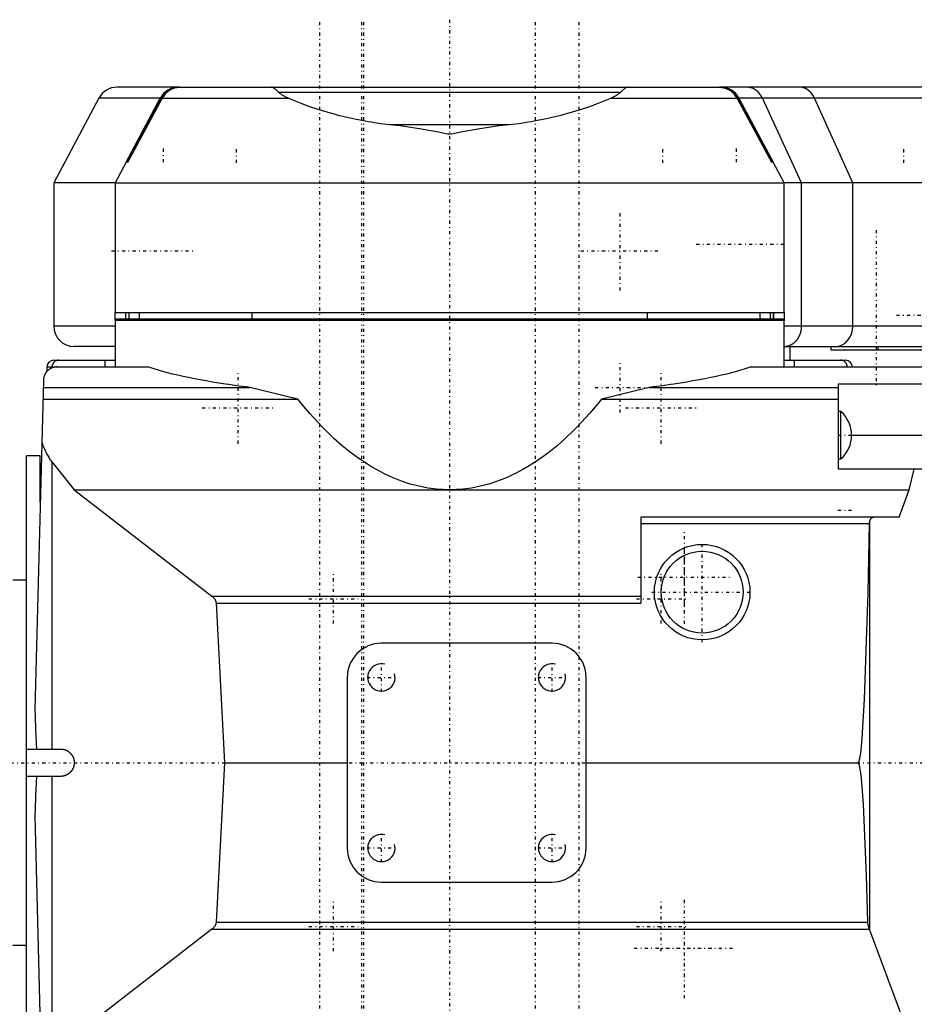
# Model space of a CAD drawing. Extents: x -565 to 345, y -109 to 109.
# Tile 7 of 10: x -163 to -32, y -35 to 109. Entities that reach past the tile are written whole.
import ezdxf

# ---------------------------------------------------------------- set-up
doc = ezdxf.new("R2010")
doc.units = 0
doc.linetypes.add('CENTER', pattern=[1.5, 0.45, -0.5, 0.05, -0.5])
for name, color, linetype in [('AM_0', 7, 'CONTINUOUS'), ('AM_10', 7, 'CONTINUOUS'), ('AM_7', 7, 'CENTER')]:
    doc.layers.add(name, color=color, linetype=linetype)

msp = doc.modelspace()

# ---------------------------------------------------------------- linework, layer by layer
at = {"layer": 'AM_0', "color": 7, "linetype": 'CONTINUOUS'}
for p, q in [((-139.75, 99), (-148.75, 99)), ((-140.04, 98.95), (-140.03, 98.95)), ((-139.75, 99), (-60.25, 99)), ((-74.95, 98.24), (-125.05, 98.24)), ((30.75, 99), (-60.48, 99)), ((-151.4, 97.41), (-158, 85)), ((-142.4, 97.41), (-151.4, 97.41)), ((-147.4, 88), (-142.4, 97.41)), ((-147.27, 88), (-142.26, 97.41)), ((-147.14, 88), (-142.08, 97.45)), ((-142.26, 97.41), (-142.4, 97.41)), ((-142.11, 97.41), (-123.67, 97.41)), ((-142, 97.82), (-142, 97.59)), ((-76.33, 97.41), (-57.89, 97.41)), ((-58, 97.82), (-58, 97.59)), ((-57.92, 97.45), (-52.86, 88)), ((-57.74, 97.41), (-57.6, 97.41)), ((-57.74, 97.41), (-52.73, 88)), ((-57.6, 97.41), (-52.6, 88)), ((17.01, 97.41), (-57.6, 97.41)), ((-48.42, 85), (-54.17, 97.41)), ((-40.93, 85), (-46.53, 97.41)), ((-91.26, 93.47), (-108.74, 93.47)), ((-99.71, 92.13), (-100.29, 92.13)), ((-147.4, 88), (-149, 85)), ((-147.14, 88), (-147.4, 88)), ((-52.6, 88), (-52.86, 88)), ((-51, 85), (-52.6, 88)), ((-158, 85), (-158, 64)), ((-149.05, 85), (-158, 85)), ((-149, 85), (-149, 66)), ((-149, 85), (-51, 85)), ((-51, 66), (-51, 85)), ((40, 85), (-50.98, 85)), ((-48.42, 64), (-48.42, 85)), ((-40.93, 64), (-40.93, 85)), ((-149, 64.83), (-149, 66)), ((-149, 66), (-51, 66)), ((-51.2, 65), (-148.8, 65)), ((-147.48, 66), (-147.48, 65)), ((-147.44, 65), (-147.44, 66)), ((-146.96, 65), (-146.96, 66)), ((-129, 66), (-129, 65)), ((-71, 65), (-71, 66)), ((-53.04, 66), (-53.04, 65)), ((-52.56, 66), (-52.56, 65)), ((-52.52, 65), (-52.52, 66)), ((-51, 66), (-51, 64.83)), ((-149.05, 64), (-158, 64)), ((-149, 64.8), (-149, 58)), ((-51, 64.8), (-149, 64.8)), ((-51, 58), (-51, 64.8)), ((40, 64), (-50.98, 64)), ((-149.05, 61), (-155, 61)), ((-51, 61), (37, 61)), ((-50.08, 59), (-50.08, 61)), ((-44.15, 61), (-44.15, 60.5)), ((-37.27, 61), (-37.27, 60.5)), ((-44.15, 60.5), (55.35, 60.5)), ((-159, 58), (-159, 57.36)), ((-159, 58), (-157.53, 58)), ((-158.27, 57.86), (-158.27, 58)), ((-158, 59), (-149, 59)), ((-157.53, 58), (-144.2, 58)), ((-150.5, 58), (-150.5, 59)), ((-55.8, 58), (-25.74, 58)), ((-51, 59), (-42, 59)), ((-49.5, 59), (-49.5, 58)), ((-159.53, 56.05), (-160.8, 7.78)), ((-159.56, 55.01), (-129.26, 55.01)), ((-122.23, 53.27), (-129.26, 55.01)), ((-70.74, 55.01), (-77.77, 53.27)), ((-70.74, 55.01), (-43, 55.01)), ((-43, 43), (-43, 55.55)), ((-43, 55.55), (-25.14, 55.55)), ((-159.61, 53.27), (-122.23, 53.27)), ((-77.77, 53.27), (-43, 53.27)), ((-42.66, 51.45), (-43, 51.45)), ((-42.66, 44.55), (-42.66, 51.45)), ((-41.1, 48), (-25.14, 48)), ((-160, 45), (-162, 45)), ((-162, -45), (-162, 45)), ((-160, 38.19), (-160, 45)), ((-158.24, 2), (-158.24, 44.03)), ((-158.24, 44.03), (-155, 40)), ((-43, 44.55), (-42.66, 44.55)), ((-28.03, 43), (-43, 43)), ((-32.65, 40), (-31.95, 43)), ((-155, 40), (-32.65, 40)), ((-155, 40), (-134.86, 24.42)), ((-34.14, 36), (-32.65, 40)), ((-34.14, 36), (-72, 36)), ((-72, 36), (-72, 23.39)), ((-38.47, 35.03), (-72, 35.03)), ((-38.42, -24.53), (-38.42, 35.4)), ((-162, 26.75), (-164, 26.75)), ((-134.86, 24.42), (-72, 24.42)), ((-134.22, 23.39), (-72, 23.39)), ((-134.22, 23.39), (-133, 0)), ((-85, 17.5), (-110, 17.5)), ((-115, 12.5), (-115, -12.5)), ((-80, -12.5), (-80, 12.5)), ((-162, 2), (-157, 2)), ((-133, 0), (-134.22, -23.39)), ((-133, 0), (-115, 0)), ((-80, 0), (-40.15, 0)), ((-157, -2), (-162, -2)), ((-158.24, -44.03), (-158.24, -2)), ((-160.8, -7.78), (-159.53, -56.05)), ((-110, -17.5), (-85, -17.5)), ((-134.86, -24.42), (-155, -40)), ((-134.86, -24.42), (-38.46, -24.42)), ((-134.22, -23.39), (-38.71, -23.39)), ((-32.65, -40), (-38.42, -24.53)), ((-164, -26.75), (-162, -26.75))]:
    msp.add_line(p, q, dxfattribs=at)
for points in [[(-46.53, 97.41), (-46.78, 97.86), (-47.09, 98.25), (-47.46, 98.57), (-47.87, 98.81), (-48.32, 98.95), (-48.77, 99)], [(-43.48, 61), (-42.98, 61.06), (-42.5, 61.23), (-42.06, 61.51), (-41.68, 61.88), (-41.36, 62.33), (-41.12, 62.85), (-40.98, 63.41), (-40.93, 64)], [(-157.29, 59), (-157.48, 58.98), (-157.66, 58.92), (-157.83, 58.83), (-157.98, 58.71), (-158.11, 58.56), (-158.2, 58.38), (-158.25, 58.2), (-158.27, 58)], [(-41.73, 58), (-41.75, 58.2), (-41.8, 58.38), (-41.89, 58.56), (-42.02, 58.71), (-42.17, 58.83), (-42.34, 58.92), (-42.52, 58.98), (-42.71, 59)]]:
    msp.add_lwpolyline(points, dxfattribs=at)
for points in [[(-142, 97.82, 0), (-141.95, 97.88, 0), (-141.85, 98.01, 0), (-141.74, 98.12, 0), (-141.68, 98.18, 0), (-141.62, 98.23, 0), (-141.5, 98.33, 0), (-141.37, 98.43, 0), (-141.24, 98.52, 0), (-141.11, 98.6, 0), (-140.97, 98.68, 0), (-140.9, 98.71, 0), (-140.83, 98.74, 0), (-140.68, 98.8, 0), (-140.54, 98.85, 0), (-140.4, 98.89, 0), (-140.25, 98.93, 0), (-140.1, 98.96, 0), (-140.03, 98.97, 0), (-139.96, 98.98, 0), (-139.81, 98.99, 0), (-139.67, 99, 0), (-139.6, 99, 0)], [(-139.52, 99, 0), (-139.59, 99, 0), (-139.74, 98.99, 0), (-139.9, 98.97, 0), (-139.97, 98.96, 0), (-140.05, 98.95, 0), (-140.21, 98.91, 0), (-140.36, 98.87, 0), (-140.52, 98.81, 0), (-140.67, 98.75, 0), (-140.82, 98.68, 0), (-140.89, 98.64, 0), (-140.97, 98.6, 0), (-141.11, 98.51, 0), (-141.25, 98.41, 0), (-141.38, 98.3, 0), (-141.51, 98.19, 0), (-141.63, 98.07, 0), (-141.69, 98, 0), (-141.75, 97.94, 0), (-141.85, 97.8, 0), (-141.95, 97.66, 0), (-142, 97.59, 0)], [(-142, 97.59, 0), (-141.97, 97.64, 0), (-141.9, 97.74, 0), (-141.83, 97.83, 0), (-141.8, 97.88, 0), (-141.76, 97.92, 0), (-141.68, 98.01, 0), (-141.6, 98.1, 0), (-141.52, 98.18, 0), (-141.43, 98.26, 0), (-141.34, 98.33, 0), (-141.3, 98.37, 0), (-141.25, 98.4, 0), (-141.16, 98.47, 0), (-141.06, 98.54, 0), (-140.97, 98.6, 0), (-140.87, 98.65, 0), (-140.76, 98.7, 0), (-140.71, 98.73, 0), (-140.66, 98.75, 0), (-140.56, 98.8, 0), (-140.45, 98.84, 0), (-140.4, 98.85, 0)], [(-139.82, 98.98, 0), (-139.77, 98.99, 0), (-139.67, 99, 0), (-139.57, 99, 0), (-139.52, 99, 0)], [(-125.05, 98.24, 0), (-125.09, 98.28, 0), (-125.18, 98.37, 0), (-125.26, 98.45, 0), (-125.3, 98.49, 0), (-125.33, 98.53, 0), (-125.41, 98.6, 0), (-125.48, 98.66, 0), (-125.55, 98.72, 0), (-125.61, 98.78, 0), (-125.68, 98.83, 0), (-125.71, 98.85, 0), (-125.74, 98.87, 0), (-125.8, 98.91, 0), (-125.85, 98.93, 0), (-125.9, 98.96, 0), (-125.94, 98.97, 0), (-125.98, 98.99, 0), (-126, 98.99, 0), (-126.01, 98.99, 0), (-126.04, 99, 0), (-126.06, 99, 0), (-126.07, 99, 0), (-126.07, 99, 0), (-126.07, 99, 0), (-126.07, 99, 0), (-126.08, 99, 0), (-126.08, 99, 0), (-126.08, 99, 0), (-126.08, 99, 0), (-126.08, 99, 0), (-126.08, 99, 0), (-126.08, 99, 0), (-126.08, 99, 0), (-126.08, 99, 0), (-126.08, 99, 0), (-126.08, 99, 0), (-126.08, 99, 0), (-126.08, 99, 0), (-126.08, 99, 0), (-126.08, 99, 0), (-126.08, 99, 0), (-126.08, 99, 0), (-126.08, 99, 0), (-126.08, 99, 0), (-126.08, 99, 0), (-126.08, 99, 0), (-126.08, 99, 0), (-126.08, 99, 0), (-126.08, 99, 0), (-126.08, 99, 0), (-126.08, 99, 0), (-126.08, 99, 0), (-126.08, 99, 0), (-126.08, 99, 0), (-126.08, 99, 0), (-126.08, 99, 0), (-126.08, 99, 0), (-126.08, 99, 0), (-126.08, 99, 0), (-126.08, 99, 0), (-126.08, 99, 0), (-126.08, 99, 0), (-126.08, 99, 0), (-126.08, 99, 0), (-126.08, 99, 0), (-126.08, 99, 0), (-126.08, 99, 0), (-126.08, 99, 0), (-126.08, 99, 0), (-126.08, 99, 0), (-126.08, 99, 0), (-126.08, 99, 0), (-126.08, 99, 0), (-126.08, 99, 0), (-126.08, 99, 0), (-126.08, 99, 0), (-126.08, 99, 0), (-126.08, 99, 0), (-126.08, 99, 0), (-126.08, 99, 0), (-126.08, 99, 0), (-126.08, 99, 0), (-126.08, 99, 0), (-126.08, 99, 0), (-126.08, 99, 0), (-126.08, 99, 0), (-126.08, 99, 0), (-126.08, 99, 0), (-126.08, 99, 0), (-126.08, 99, 0), (-126.08, 99, 0), (-126.08, 99, 0), (-126.08, 99, 0), (-126.08, 99, 0), (-126.08, 99, 0), (-126.08, 99, 0), (-126.08, 99, 0), (-126.08, 99, 0), (-126.08, 99, 0), (-126.08, 99, 0), (-126.08, 99, 0), (-126.08, 99, 0), (-126.08, 99, 0), (-126.08, 99, 0), (-126.08, 99, 0), (-126.08, 99, 0), (-126.08, 99, 0), (-126.08, 99, 0), (-126.08, 99, 0), (-126.08, 99, 0), (-126.08, 99, 0), (-126.08, 99, 0)], [(-123.67, 97.41, 0), (-123.71, 97.43, 0), (-123.81, 97.47, 0), (-123.9, 97.52, 0), (-123.95, 97.54, 0), (-123.99, 97.56, 0), (-124.08, 97.6, 0), (-124.17, 97.65, 0), (-124.25, 97.69, 0), (-124.33, 97.74, 0), (-124.42, 97.78, 0), (-124.45, 97.81, 0), (-124.49, 97.83, 0), (-124.57, 97.88, 0), (-124.64, 97.92, 0), (-124.71, 97.97, 0), (-124.78, 98.02, 0), (-124.85, 98.06, 0), (-124.88, 98.09, 0), (-124.91, 98.11, 0), (-124.96, 98.16, 0), (-125.02, 98.21, 0), (-125.05, 98.24, 0)], [(-74.95, 98.24, 0), (-74.98, 98.21, 0), (-75.04, 98.16, 0), (-75.09, 98.11, 0), (-75.12, 98.09, 0), (-75.15, 98.06, 0), (-75.22, 98.02, 0), (-75.29, 97.97, 0), (-75.36, 97.92, 0), (-75.43, 97.88, 0), (-75.51, 97.83, 0), (-75.55, 97.81, 0), (-75.58, 97.78, 0), (-75.67, 97.74, 0), (-75.75, 97.69, 0), (-75.83, 97.65, 0), (-75.92, 97.6, 0), (-76.01, 97.56, 0), (-76.05, 97.54, 0), (-76.1, 97.52, 0), (-76.19, 97.47, 0), (-76.29, 97.43, 0), (-76.33, 97.41, 0)], [(-73.92, 99, 0), (-73.92, 99, 0), (-73.92, 99, 0), (-73.92, 99, 0), (-73.92, 99, 0), (-73.92, 99, 0), (-73.92, 99, 0), (-73.92, 99, 0), (-73.92, 99, 0), (-73.92, 99, 0), (-73.92, 99, 0), (-73.92, 99, 0), (-73.92, 99, 0), (-73.92, 99, 0), (-73.92, 99, 0), (-73.92, 99, 0), (-73.92, 99, 0), (-73.92, 99, 0), (-73.92, 99, 0), (-73.92, 99, 0), (-73.92, 99, 0), (-73.92, 99, 0), (-73.92, 99, 0), (-73.92, 99, 0), (-73.92, 99, 0), (-73.92, 99, 0), (-73.92, 99, 0), (-73.92, 99, 0), (-73.92, 99, 0), (-73.92, 99, 0), (-73.92, 99, 0), (-73.92, 99, 0), (-73.92, 99, 0), (-73.92, 99, 0), (-73.92, 99, 0), (-73.92, 99, 0), (-73.92, 99, 0), (-73.92, 99, 0), (-73.92, 99, 0), (-73.92, 99, 0), (-73.92, 99, 0), (-73.92, 99, 0), (-73.92, 99, 0), (-73.92, 99, 0), (-73.92, 99, 0), (-73.92, 99, 0), (-73.92, 99, 0), (-73.92, 99, 0), (-73.92, 99, 0), (-73.92, 99, 0), (-73.92, 99, 0), (-73.92, 99, 0), (-73.92, 99, 0), (-73.92, 99, 0), (-73.92, 99, 0), (-73.92, 99, 0), (-73.92, 99, 0), (-73.92, 99, 0), (-73.92, 99, 0), (-73.92, 99, 0), (-73.92, 99, 0), (-73.92, 99, 0), (-73.92, 99, 0), (-73.92, 99, 0), (-73.92, 99, 0), (-73.92, 99, 0), (-73.92, 99, 0), (-73.92, 99, 0), (-73.92, 99, 0), (-73.92, 99, 0), (-73.92, 99, 0), (-73.92, 99, 0), (-73.92, 99, 0), (-73.92, 99, 0), (-73.92, 99, 0), (-73.93, 99, 0), (-73.93, 99, 0), (-73.94, 99, 0), (-73.94, 99, 0), (-73.95, 99, 0), (-73.98, 98.99, 0), (-74.02, 98.98, 0), (-74.05, 98.98, 0), (-74.07, 98.97, 0), (-74.12, 98.95, 0), (-74.17, 98.93, 0), (-74.22, 98.9, 0), (-74.27, 98.86, 0), (-74.33, 98.82, 0), (-74.35, 98.8, 0), (-74.38, 98.78, 0), (-74.44, 98.73, 0), (-74.5, 98.68, 0), (-74.56, 98.62, 0), (-74.63, 98.56, 0), (-74.7, 98.5, 0), (-74.73, 98.46, 0), (-74.77, 98.43, 0), (-74.84, 98.36, 0), (-74.91, 98.28, 0), (-74.95, 98.24, 0)], [(-60.48, 99, 0), (-60.42, 99, 0), (-60.3, 98.99, 0), (-60.18, 98.98, 0), (-60.11, 98.97, 0), (-60.05, 98.97, 0), (-59.92, 98.94, 0), (-59.8, 98.91, 0), (-59.67, 98.88, 0), (-59.55, 98.84, 0), (-59.42, 98.79, 0), (-59.36, 98.76, 0), (-59.3, 98.73, 0), (-59.17, 98.67, 0), (-59.05, 98.61, 0), (-58.94, 98.54, 0), (-58.82, 98.46, 0), (-58.71, 98.38, 0), (-58.66, 98.33, 0), (-58.6, 98.29, 0), (-58.5, 98.2, 0), (-58.4, 98.1, 0), (-58.35, 98.05, 0)], [(-58, 97.59, 0), (-58.05, 97.66, 0), (-58.15, 97.8, 0), (-58.25, 97.94, 0), (-58.31, 98, 0), (-58.37, 98.07, 0), (-58.49, 98.19, 0), (-58.62, 98.3, 0), (-58.75, 98.41, 0), (-58.89, 98.51, 0), (-59.03, 98.6, 0), (-59.11, 98.64, 0), (-59.18, 98.68, 0), (-59.33, 98.75, 0), (-59.48, 98.81, 0), (-59.64, 98.87, 0), (-59.8, 98.91, 0), (-59.95, 98.95, 0), (-60.03, 98.96, 0), (-60.1, 98.97, 0), (-60.26, 98.99, 0), (-60.41, 99, 0), (-60.48, 99, 0)], [(-60.4, 99, 0), (-60.33, 99, 0), (-60.19, 98.99, 0), (-60.05, 98.98, 0), (-59.97, 98.97, 0), (-59.9, 98.96, 0), (-59.75, 98.93, 0), (-59.61, 98.9, 0), (-59.46, 98.85, 0), (-59.31, 98.8, 0), (-59.17, 98.74, 0), (-59.1, 98.71, 0), (-59.03, 98.68, 0), (-58.89, 98.6, 0), (-58.76, 98.52, 0), (-58.63, 98.43, 0), (-58.5, 98.33, 0), (-58.38, 98.23, 0), (-58.32, 98.18, 0), (-58.26, 98.12, 0), (-58.15, 98.01, 0), (-58.05, 97.88, 0), (-58, 97.82, 0)], [(-54.17, 97.41, 0), (-54.21, 97.49, 0), (-54.29, 97.64, 0), (-54.38, 97.79, 0), (-54.43, 97.86, 0), (-54.48, 97.93, 0), (-54.58, 98.06, 0), (-54.69, 98.19, 0), (-54.81, 98.31, 0), (-54.93, 98.42, 0), (-55.06, 98.52, 0), (-55.13, 98.57, 0), (-55.2, 98.62, 0), (-55.34, 98.7, 0), (-55.48, 98.77, 0), (-55.63, 98.84, 0), (-55.78, 98.89, 0), (-55.93, 98.93, 0), (-56.01, 98.95, 0), (-56.09, 98.97, 0), (-56.24, 98.99, 0), (-56.4, 99, 0), (-56.48, 99, 0)], [(-142.26, 97.41, 0), (-142.23, 97.48, 0), (-142.14, 97.62, 0), (-142.05, 97.75, 0), (-142, 97.82, 0)], [(-142, 97.59, 0), (-142.02, 97.56, 0), (-142.06, 97.5, 0), (-142.09, 97.44, 0), (-142.11, 97.41, 0)], [(-142.08, 97.45, 0), (-142.07, 97.48, 0), (-142.04, 97.52, 0), (-142.01, 97.57, 0), (-142, 97.59, 0)], [(-108.74, 93.47, 0), (-109.2, 93.53, 0), (-110.12, 93.66, 0), (-111.03, 93.8, 0), (-111.48, 93.87, 0), (-111.93, 93.95, 0), (-112.82, 94.11, 0), (-113.71, 94.29, 0), (-114.58, 94.48, 0), (-115.44, 94.67, 0), (-116.29, 94.88, 0), (-116.71, 94.99, 0), (-117.13, 95.1, 0), (-117.95, 95.34, 0), (-118.77, 95.58, 0), (-119.56, 95.83, 0), (-120.34, 96.1, 0), (-121.11, 96.37, 0), (-121.49, 96.51, 0), (-121.86, 96.66, 0), (-122.6, 96.95, 0), (-123.31, 97.25, 0), (-123.67, 97.41, 0)], [(-76.33, 97.41, 0), (-76.69, 97.25, 0), (-77.4, 96.95, 0), (-78.14, 96.66, 0), (-78.51, 96.51, 0), (-78.89, 96.37, 0), (-79.66, 96.1, 0), (-80.44, 95.83, 0), (-81.23, 95.58, 0), (-82.05, 95.34, 0), (-82.87, 95.1, 0), (-83.29, 94.99, 0), (-83.71, 94.88, 0), (-84.56, 94.67, 0), (-85.42, 94.48, 0), (-86.29, 94.29, 0), (-87.18, 94.11, 0), (-88.07, 93.95, 0), (-88.52, 93.87, 0), (-88.97, 93.8, 0), (-89.88, 93.66, 0), (-90.8, 93.53, 0), (-91.26, 93.47, 0)], [(-58.11, 97.76, 0), (-58.09, 97.73, 0), (-58.05, 97.67, 0), (-58.02, 97.62, 0), (-58, 97.59, 0)], [(-58, 97.82, 0), (-57.95, 97.75, 0), (-57.86, 97.62, 0), (-57.77, 97.48, 0), (-57.74, 97.41, 0)], [(-58, 97.59, 0), (-57.99, 97.57, 0), (-57.96, 97.52, 0), (-57.93, 97.48, 0), (-57.92, 97.45, 0)], [(-57.89, 97.41, 0), (-57.91, 97.44, 0), (-57.94, 97.5, 0), (-57.98, 97.56, 0), (-58, 97.59, 0)], [(-100.29, 92.13, 0), (-101.63, 92.4, 0), (-104.42, 92.91, 0), (-107.3, 93.32, 0), (-108.74, 93.47, 0)], [(-91.26, 93.47, 0), (-92.7, 93.32, 0), (-95.58, 92.91, 0), (-98.37, 92.4, 0), (-99.71, 92.13, 0)], [(-145.49, 64.99, 0), (-145.48, 65.09, 0), (-145.45, 65.28, 0), (-145.44, 65.47, 0), (-145.44, 65.56, 0)], [(-145.44, 65.56, 0), (-145.44, 65.64, 0), (-145.45, 65.78, 0), (-145.46, 65.93, 0), (-145.47, 66, 0)], [(-54.53, 66, 0), (-54.54, 65.93, 0), (-54.55, 65.78, 0), (-54.56, 65.64, 0), (-54.56, 65.56, 0)], [(-54.56, 65.56, 0), (-54.56, 65.47, 0), (-54.55, 65.28, 0), (-54.52, 65.09, 0), (-54.51, 64.99, 0)], [(-51, 61, 0), (-50.98, 61, 0), (-50.94, 61, 0), (-50.91, 61, 0), (-50.89, 61, 0), (-50.87, 61.01, 0), (-50.83, 61.01, 0), (-50.79, 61.01, 0), (-50.76, 61.02, 0), (-50.72, 61.02, 0), (-50.68, 61.03, 0), (-50.66, 61.03, 0), (-50.64, 61.03, 0), (-50.61, 61.04, 0), (-50.57, 61.05, 0), (-50.53, 61.06, 0), (-50.5, 61.06, 0), (-50.46, 61.07, 0), (-50.44, 61.08, 0), (-50.42, 61.08, 0), (-50.39, 61.09, 0), (-50.35, 61.1, 0), (-50.33, 61.11, 0), (-50.31, 61.12, 0), (-50.28, 61.13, 0), (-50.24, 61.14, 0), (-50.22, 61.15, 0), (-50.21, 61.16, 0), (-50.17, 61.17, 0), (-50.13, 61.18, 0), (-50.1, 61.2, 0), (-50.06, 61.21, 0), (-50.03, 61.23, 0), (-50.01, 61.24, 0), (-49.99, 61.25, 0), (-49.96, 61.27, 0), (-49.93, 61.28, 0), (-49.89, 61.3, 0), (-49.86, 61.32, 0), (-49.82, 61.34, 0), (-49.81, 61.35, 0), (-49.79, 61.36, 0), (-49.76, 61.38, 0), (-49.73, 61.4, 0), (-49.69, 61.43, 0), (-49.66, 61.45, 0), (-49.63, 61.47, 0), (-49.61, 61.48, 0), (-49.6, 61.49, 0), (-49.57, 61.52, 0), (-49.53, 61.54, 0), (-49.5, 61.57, 0), (-49.47, 61.59, 0), (-49.44, 61.62, 0), (-49.43, 61.63, 0), (-49.41, 61.65, 0), (-49.38, 61.67, 0), (-49.36, 61.7, 0), (-49.33, 61.73, 0), (-49.3, 61.76, 0), (-49.27, 61.79, 0), (-49.26, 61.8, 0), (-49.24, 61.82, 0), (-49.22, 61.85, 0), (-49.19, 61.88, 0), (-49.18, 61.89, 0), (-49.16, 61.91, 0), (-49.14, 61.94, 0), (-49.11, 61.97, 0), (-49.1, 61.99, 0), (-49.09, 62, 0), (-49.06, 62.04, 0), (-49.04, 62.07, 0), (-49.01, 62.1, 0), (-48.99, 62.14, 0), (-48.97, 62.17, 0), (-48.95, 62.19, 0), (-48.94, 62.2, 0), (-48.92, 62.24, 0), (-48.9, 62.27, 0), (-48.88, 62.31, 0), (-48.86, 62.35, 0), (-48.84, 62.38, 0), (-48.83, 62.4, 0), (-48.82, 62.42, 0), (-48.8, 62.45, 0), (-48.78, 62.49, 0), (-48.76, 62.53, 0), (-48.74, 62.57, 0), (-48.72, 62.61, 0), (-48.71, 62.62, 0), (-48.7, 62.64, 0), (-48.69, 62.68, 0), (-48.67, 62.72, 0), (-48.66, 62.76, 0), (-48.64, 62.8, 0), (-48.63, 62.84, 0), (-48.62, 62.86, 0), (-48.61, 62.88, 0), (-48.6, 62.92, 0), (-48.58, 62.96, 0), (-48.57, 63, 0), (-48.56, 63.04, 0), (-48.55, 63.08, 0), (-48.54, 63.11, 0), (-48.54, 63.13, 0), (-48.53, 63.17, 0), (-48.52, 63.21, 0), (-48.51, 63.23, 0), (-48.51, 63.25, 0), (-48.5, 63.29, 0), (-48.49, 63.33, 0), (-48.48, 63.36, 0), (-48.48, 63.38, 0), (-48.47, 63.42, 0), (-48.47, 63.46, 0), (-48.46, 63.5, 0), (-48.45, 63.55, 0), (-48.45, 63.59, 0), (-48.44, 63.61, 0), (-48.44, 63.63, 0), (-48.44, 63.68, 0), (-48.43, 63.72, 0), (-48.43, 63.76, 0), (-48.43, 63.8, 0), (-48.43, 63.85, 0), (-48.43, 63.87, 0), (-48.42, 63.89, 0), (-48.42, 63.93, 0), (-48.42, 63.98, 0), (-48.42, 64, 0)], [(-157.53, 58, 0), (-157.54, 58, 0), (-157.54, 58, 0), (-157.54, 58, 0), (-157.55, 58, 0), (-157.55, 58, 0), (-157.55, 58, 0), (-157.56, 58, 0), (-157.56, 58, 0), (-157.57, 58, 0), (-157.57, 58, 0), (-157.58, 58, 0), (-157.58, 58, 0), (-157.58, 58, 0), (-157.59, 58, 0), (-157.59, 58, 0), (-157.6, 58, 0), (-157.6, 58, 0), (-157.6, 58, 0), (-157.61, 58, 0), (-157.61, 58, 0), (-157.62, 58, 0), (-157.62, 58, 0), (-157.62, 58, 0), (-157.63, 58, 0), (-157.63, 58, 0), (-157.63, 58, 0), (-157.64, 58, 0), (-157.64, 58, 0), (-157.64, 58, 0), (-157.65, 58, 0), (-157.65, 58, 0), (-157.66, 58, 0), (-157.66, 58, 0), (-157.66, 58, 0), (-157.67, 58, 0), (-157.67, 58, 0), (-157.68, 57.99, 0), (-157.68, 57.99, 0), (-157.69, 57.99, 0), (-157.69, 57.99, 0), (-157.69, 57.99, 0), (-157.7, 57.99, 0), (-157.7, 57.99, 0), (-157.72, 57.99, 0), (-157.75, 57.99, 0), (-157.78, 57.99, 0), (-157.79, 57.98, 0), (-157.8, 57.98, 0), (-157.83, 57.98, 0), (-157.86, 57.97, 0), (-157.89, 57.97, 0), (-157.92, 57.96, 0), (-157.94, 57.96, 0), (-157.96, 57.95, 0), (-157.97, 57.95, 0), (-158, 57.94, 0), (-158.03, 57.94, 0), (-158.04, 57.93, 0), (-158.06, 57.93, 0), (-158.08, 57.92, 0), (-158.11, 57.91, 0), (-158.12, 57.91, 0), (-158.14, 57.91, 0), (-158.17, 57.9, 0), (-158.19, 57.89, 0), (-158.22, 57.88, 0), (-158.25, 57.87, 0), (-158.27, 57.86, 0), (-158.29, 57.85, 0), (-158.3, 57.85, 0), (-158.33, 57.84, 0), (-158.35, 57.82, 0), (-158.44, 57.78, 0), (-158.59, 57.7, 0), (-158.73, 57.6, 0), (-158.87, 57.49, 0), (-158.93, 57.43, 0), (-158.99, 57.37, 0), (-159.1, 57.24, 0), (-159.2, 57.1, 0), (-159.29, 56.96, 0), (-159.37, 56.8, 0), (-159.43, 56.64, 0), (-159.45, 56.56, 0), (-159.48, 56.48, 0), (-159.51, 56.31, 0), (-159.53, 56.14, 0), (-159.53, 56.05, 0)], [(-129.26, 55.01, 0), (-129.79, 55.07, 0), (-130.83, 55.21, 0), (-131.84, 55.35, 0), (-132.34, 55.42, 0), (-132.83, 55.49, 0), (-133.8, 55.64, 0), (-134.74, 55.79, 0), (-135.66, 55.95, 0), (-136.55, 56.11, 0), (-137.41, 56.27, 0), (-137.83, 56.35, 0), (-138.25, 56.44, 0), (-139.06, 56.61, 0), (-139.84, 56.78, 0), (-140.59, 56.96, 0), (-141.32, 57.14, 0), (-142.01, 57.33, 0), (-142.35, 57.42, 0), (-142.67, 57.52, 0), (-143.31, 57.71, 0), (-143.91, 57.9, 0), (-144.2, 58, 0)], [(-55.8, 58, 0), (-56.09, 57.9, 0), (-56.69, 57.71, 0), (-57.33, 57.52, 0), (-57.65, 57.42, 0), (-57.99, 57.33, 0), (-58.68, 57.14, 0), (-59.41, 56.96, 0), (-60.16, 56.78, 0), (-60.94, 56.61, 0), (-61.75, 56.44, 0), (-62.17, 56.35, 0), (-62.59, 56.27, 0), (-63.45, 56.11, 0), (-64.34, 55.95, 0), (-65.26, 55.79, 0), (-66.2, 55.64, 0), (-67.17, 55.49, 0), (-67.66, 55.42, 0), (-68.16, 55.35, 0), (-69.17, 55.21, 0), (-70.21, 55.07, 0), (-70.74, 55.01, 0)], [(-100, 40, 0), (-100.11, 40, 0), (-100.32, 40, 0), (-100.53, 40.01, 0), (-100.64, 40.01, 0), (-100.75, 40.01, 0), (-100.96, 40.02, 0), (-101.18, 40.04, 0), (-101.92, 40.09, 0), (-103.2, 40.26, 0), (-103.84, 40.38, 0), (-104.48, 40.51, 0), (-105.76, 40.84, 0), (-107.03, 41.26, 0), (-108.29, 41.76, 0), (-109.55, 42.34, 0), (-110.81, 43, 0), (-111.43, 43.36, 0), (-112.05, 43.75, 0), (-113.29, 44.57, 0), (-114.52, 45.48, 0), (-115.74, 46.46, 0), (-116.95, 47.53, 0), (-118.15, 48.67, 0), (-118.74, 49.27, 0), (-119.33, 49.89, 0), (-120.5, 51.18, 0), (-121.66, 52.56, 0), (-122.23, 53.27, 0)], [(-77.77, 53.27, 0), (-78.34, 52.56, 0), (-79.5, 51.18, 0), (-80.67, 49.89, 0), (-81.26, 49.27, 0), (-81.85, 48.67, 0), (-83.05, 47.53, 0), (-84.26, 46.46, 0), (-85.48, 45.48, 0), (-86.71, 44.57, 0), (-87.95, 43.75, 0), (-88.57, 43.36, 0), (-89.19, 43, 0), (-90.45, 42.34, 0), (-91.71, 41.76, 0), (-92.97, 41.26, 0), (-94.24, 40.84, 0), (-95.52, 40.51, 0), (-96.16, 40.38, 0), (-96.8, 40.26, 0), (-98.08, 40.09, 0), (-98.82, 40.04, 0), (-99.04, 40.02, 0), (-99.25, 40.01, 0), (-99.36, 40.01, 0), (-99.47, 40.01, 0), (-99.68, 40, 0), (-99.89, 40, 0), (-100, 40, 0)], [(-159.77, 46.98, 0), (-159.73, 46.88, 0), (-159.66, 46.68, 0), (-159.59, 46.48, 0), (-159.55, 46.39, 0), (-159.51, 46.29, 0), (-159.43, 46.1, 0), (-159.35, 45.92, 0), (-159.27, 45.74, 0), (-159.19, 45.57, 0), (-159.1, 45.4, 0), (-159.06, 45.32, 0), (-159.02, 45.23, 0), (-158.93, 45.07, 0), (-158.84, 44.92, 0), (-158.75, 44.77, 0), (-158.66, 44.62, 0), (-158.57, 44.48, 0), (-158.52, 44.41, 0), (-158.48, 44.34, 0), (-158.38, 44.21, 0), (-158.28, 44.09, 0), (-158.24, 44.03, 0)], [(-40.15, 0, 0), (-40.15, 0, 0), (-40.15, 0, 0), (-40.15, 0, 0), (-40.15, 0, 0), (-40.14, 0, 0), (-40.14, 0, 0), (-40.14, 0, 0), (-40.13, 0, 0), (-40.13, 0.01, 0), (-40.13, 0.01, 0), (-40.13, 0.01, 0), (-40.13, 0.01, 0), (-40.12, 0.01, 0), (-40.12, 0.01, 0), (-40.12, 0.01, 0), (-40.11, 0.02, 0), (-40.11, 0.02, 0), (-40.11, 0.02, 0), (-40.11, 0.02, 0), (-40.1, 0.02, 0), (-40.1, 0.03, 0), (-40.1, 0.03, 0), (-40.1, 0.03, 0), (-40.09, 0.03, 0), (-40.09, 0.04, 0), (-40.09, 0.04, 0), (-40.09, 0.04, 0), (-40.09, 0.05, 0), (-40.08, 0.05, 0), (-40.08, 0.05, 0), (-40.08, 0.06, 0), (-40.07, 0.06, 0), (-40.07, 0.07, 0), (-40.07, 0.07, 0), (-40.07, 0.07, 0), (-40.06, 0.08, 0), (-40.06, 0.08, 0), (-40.06, 0.09, 0), (-40.05, 0.1, 0), (-40.05, 0.1, 0), (-40.05, 0.1, 0), (-40.05, 0.11, 0), (-40.05, 0.11, 0), (-40.03, 0.14, 0), (-40.02, 0.18, 0), (-40, 0.24, 0), (-39.99, 0.26, 0), (-39.98, 0.29, 0), (-39.96, 0.36, 0), (-39.94, 0.43, 0), (-39.92, 0.51, 0), (-39.91, 0.59, 0), (-39.89, 0.69, 0), (-39.88, 0.73, 0), (-39.87, 0.78, 0), (-39.85, 0.89, 0), (-39.83, 1, 0), (-39.82, 1.06, 0), (-39.77, 1.44, 0), (-39.66, 2.37, 0), (-39.55, 3.53, 0), (-39.2, 9.33, 0), (-38.68, 24.96, 0), (-38.47, 35.03, 0)], [(-38.47, 35.03, 0), (-38.47, 35.04, 0), (-38.47, 35.06, 0), (-38.47, 35.08, 0), (-38.47, 35.09, 0), (-38.47, 35.1, 0), (-38.47, 35.12, 0), (-38.47, 35.14, 0), (-38.46, 35.16, 0), (-38.46, 35.18, 0), (-38.46, 35.21, 0), (-38.46, 35.22, 0), (-38.46, 35.23, 0), (-38.45, 35.25, 0), (-38.45, 35.27, 0), (-38.45, 35.29, 0), (-38.44, 35.31, 0), (-38.44, 35.33, 0), (-38.44, 35.34, 0), (-38.43, 35.35, 0), (-38.43, 35.37, 0), (-38.43, 35.39, 0), (-38.42, 35.4, 0)], [(-38.42, 35.4, 0), (-38.42, 35.4, 0), (-38.42, 35.41, 0), (-38.42, 35.42, 0), (-38.41, 35.43, 0), (-38.41, 35.43, 0), (-38.41, 35.44, 0), (-38.41, 35.45, 0), (-38.4, 35.49, 0), (-38.38, 35.54, 0), (-38.37, 35.57, 0), (-38.36, 35.59, 0), (-38.33, 35.64, 0), (-38.31, 35.69, 0), (-38.28, 35.74, 0), (-38.25, 35.78, 0), (-38.23, 35.82, 0), (-38.21, 35.84, 0), (-38.19, 35.85, 0), (-38.16, 35.89, 0), (-38.13, 35.91, 0), (-38.09, 35.94, 0), (-38.06, 35.96, 0), (-38.02, 35.97, 0), (-38, 35.98, 0), (-37.99, 35.99, 0), (-37.95, 36, 0), (-37.91, 36, 0), (-37.89, 36, 0)], [(-134.86, 24.42, 0), (-134.83, 24.4, 0), (-134.77, 24.34, 0), (-134.71, 24.29, 0), (-134.68, 24.26, 0), (-134.65, 24.24, 0), (-134.6, 24.18, 0), (-134.55, 24.13, 0), (-134.5, 24.07, 0), (-134.46, 24.01, 0), (-134.42, 23.96, 0), (-134.4, 23.93, 0), (-134.38, 23.9, 0), (-134.35, 23.84, 0), (-134.32, 23.78, 0), (-134.3, 23.72, 0), (-134.28, 23.66, 0), (-134.26, 23.6, 0), (-134.25, 23.57, 0), (-134.24, 23.54, 0), (-134.23, 23.48, 0), (-134.23, 23.42, 0), (-134.22, 23.39, 0)], [(-160.8, 7.78, 0), (-160.75, 6.82, 0), (-160.66, 4.89, 0), (-160.59, 2.96, 0), (-160.56, 2, 0)], [(-157, 2, 0), (-156.97, 2, 0), (-156.91, 2, 0), (-156.85, 1.99, 0), (-156.83, 1.99, 0), (-156.8, 1.99, 0), (-156.74, 1.98, 0), (-156.68, 1.97, 0), (-156.62, 1.96, 0), (-156.57, 1.95, 0), (-156.51, 1.94, 0), (-156.48, 1.93, 0), (-156.45, 1.92, 0), (-156.4, 1.91, 0), (-156.34, 1.89, 0), (-156.29, 1.87, 0), (-156.23, 1.85, 0), (-156.18, 1.82, 0), (-156.15, 1.81, 0), (-156.13, 1.8, 0), (-156.08, 1.77, 0), (-156.03, 1.75, 0), (-156, 1.73, 0), (-155.97, 1.72, 0), (-155.93, 1.69, 0), (-155.88, 1.65, 0), (-155.85, 1.64, 0), (-155.83, 1.62, 0), (-155.78, 1.59, 0), (-155.74, 1.55, 0), (-155.69, 1.51, 0), (-155.65, 1.47, 0), (-155.61, 1.43, 0), (-155.59, 1.41, 0), (-155.57, 1.39, 0), (-155.53, 1.35, 0), (-155.49, 1.31, 0), (-155.45, 1.26, 0), (-155.41, 1.22, 0), (-155.38, 1.17, 0), (-155.36, 1.15, 0), (-155.35, 1.12, 0), (-155.31, 1.07, 0), (-155.28, 1.03, 0), (-155.25, 0.97, 0), (-155.23, 0.92, 0), (-155.2, 0.87, 0), (-155.19, 0.85, 0), (-155.18, 0.82, 0), (-155.15, 0.77, 0), (-155.13, 0.71, 0), (-155.11, 0.66, 0), (-155.09, 0.6, 0), (-155.08, 0.55, 0), (-155.07, 0.52, 0), (-155.06, 0.49, 0), (-155.05, 0.43, 0), (-155.04, 0.38, 0), (-155.03, 0.32, 0), (-155.02, 0.26, 0), (-155.01, 0.2, 0), (-155.01, 0.17, 0), (-155.01, 0.15, 0), (-155, 0.09, 0), (-155, 0.03, 0), (-155, 0, 0), (-155, -0.03, 0), (-155, -0.09, 0), (-155.01, -0.15, 0), (-155.01, -0.17, 0), (-155.01, -0.2, 0), (-155.02, -0.26, 0), (-155.03, -0.32, 0), (-155.04, -0.38, 0), (-155.05, -0.43, 0), (-155.06, -0.49, 0), (-155.07, -0.52, 0), (-155.08, -0.55, 0), (-155.09, -0.6, 0), (-155.11, -0.66, 0), (-155.13, -0.71, 0), (-155.15, -0.77, 0), (-155.18, -0.82, 0), (-155.19, -0.85, 0), (-155.2, -0.87, 0), (-155.23, -0.92, 0), (-155.25, -0.97, 0), (-155.28, -1.03, 0), (-155.31, -1.07, 0), (-155.35, -1.12, 0), (-155.36, -1.15, 0), (-155.38, -1.17, 0), (-155.41, -1.22, 0), (-155.45, -1.26, 0), (-155.49, -1.31, 0), (-155.53, -1.35, 0), (-155.57, -1.39, 0), (-155.59, -1.41, 0), (-155.61, -1.43, 0), (-155.65, -1.47, 0), (-155.69, -1.51, 0), (-155.74, -1.55, 0), (-155.78, -1.59, 0), (-155.83, -1.62, 0), (-155.85, -1.64, 0), (-155.88, -1.65, 0), (-155.93, -1.69, 0), (-155.97, -1.72, 0), (-156, -1.73, 0), (-156.03, -1.75, 0), (-156.08, -1.77, 0), (-156.13, -1.8, 0), (-156.15, -1.81, 0), (-156.18, -1.82, 0), (-156.23, -1.85, 0), (-156.29, -1.87, 0), (-156.34, -1.89, 0), (-156.4, -1.91, 0), (-156.45, -1.92, 0), (-156.48, -1.93, 0), (-156.51, -1.94, 0), (-156.57, -1.95, 0), (-156.62, -1.96, 0), (-156.68, -1.97, 0), (-156.74, -1.98, 0), (-156.8, -1.99, 0), (-156.83, -1.99, 0), (-156.85, -1.99, 0), (-156.91, -2, 0), (-156.97, -2, 0), (-157, -2, 0)], [(-38.71, -23.39, 0), (-38.91, -16.51, 0), (-39.37, -6.09, 0), (-39.67, -2.29, 0), (-39.76, -1.54, 0), (-39.84, -0.93, 0), (-39.89, -0.68, 0), (-39.89, -0.65, 0), (-39.91, -0.58, 0), (-39.92, -0.51, 0), (-39.93, -0.48, 0), (-39.94, -0.44, 0), (-39.95, -0.39, 0), (-39.97, -0.33, 0), (-39.98, -0.28, 0), (-40, -0.23, 0), (-40.01, -0.19, 0), (-40.02, -0.17, 0), (-40.03, -0.15, 0), (-40.04, -0.12, 0), (-40.06, -0.09, 0), (-40.07, -0.07, 0), (-40.07, -0.07, 0), (-40.07, -0.07, 0), (-40.07, -0.06, 0), (-40.07, -0.06, 0), (-40.08, -0.06, 0), (-40.08, -0.05, 0), (-40.08, -0.05, 0), (-40.08, -0.05, 0), (-40.09, -0.04, 0), (-40.09, -0.04, 0), (-40.09, -0.04, 0), (-40.09, -0.04, 0), (-40.09, -0.04, 0), (-40.1, -0.03, 0), (-40.1, -0.03, 0), (-40.1, -0.03, 0), (-40.1, -0.03, 0), (-40.1, -0.02, 0), (-40.11, -0.02, 0), (-40.11, -0.02, 0), (-40.11, -0.02, 0), (-40.11, -0.02, 0), (-40.11, -0.02, 0), (-40.12, -0.01, 0), (-40.12, -0.01, 0), (-40.12, -0.01, 0), (-40.12, -0.01, 0), (-40.12, -0.01, 0), (-40.13, -0.01, 0), (-40.13, -0.01, 0), (-40.13, -0.01, 0), (-40.13, 0, 0), (-40.13, 0, 0), (-40.14, 0, 0), (-40.14, 0, 0), (-40.14, 0, 0), (-40.14, 0, 0), (-40.15, 0, 0), (-40.15, 0, 0), (-40.15, 0, 0), (-40.15, 0, 0), (-40.15, 0, 0), (-40.15, 0, 0)], [(-160.56, -2, 0), (-160.59, -2.96, 0), (-160.66, -4.89, 0), (-160.75, -6.82, 0), (-160.8, -7.78, 0)], [(-134.22, -23.39, 0), (-134.23, -23.42, 0), (-134.23, -23.48, 0), (-134.24, -23.54, 0), (-134.25, -23.57, 0), (-134.26, -23.6, 0), (-134.28, -23.66, 0), (-134.3, -23.72, 0), (-134.32, -23.78, 0), (-134.35, -23.84, 0), (-134.38, -23.9, 0), (-134.4, -23.93, 0), (-134.42, -23.96, 0), (-134.46, -24.01, 0), (-134.5, -24.07, 0), (-134.55, -24.13, 0), (-134.6, -24.18, 0), (-134.65, -24.24, 0), (-134.68, -24.26, 0), (-134.71, -24.29, 0), (-134.77, -24.34, 0), (-134.83, -24.4, 0), (-134.86, -24.42, 0)], [(-38.46, -24.42, 0), (-38.47, -24.4, 0), (-38.49, -24.35, 0), (-38.51, -24.29, 0), (-38.52, -24.27, 0), (-38.53, -24.24, 0), (-38.55, -24.19, 0), (-38.57, -24.13, 0), (-38.59, -24.07, 0), (-38.61, -24.02, 0), (-38.63, -23.96, 0), (-38.63, -23.93, 0), (-38.64, -23.9, 0), (-38.66, -23.84, 0), (-38.67, -23.78, 0), (-38.68, -23.72, 0), (-38.69, -23.66, 0), (-38.7, -23.6, 0), (-38.7, -23.57, 0), (-38.71, -23.54, 0), (-38.71, -23.48, 0), (-38.71, -23.42, 0), (-38.71, -23.39, 0)], [(-38.42, -24.53, 0), (-38.43, -24.51, 0), (-38.44, -24.47, 0), (-38.46, -24.44, 0), (-38.46, -24.42, 0)]]:
    msp.add_polyline3d(points, dxfattribs=at)
for radius in [7, 6]:
    msp.add_circle((-63, 25), radius, dxfattribs=at)
for centre, radius, start, end in [((-148.75, 96), 3, 90, 152), ((-139.75, 96), 3, 90, 152), ((-60.25, 96), 3, 28, 90), ((-148.8, 64.8), 0.2, 90, 180), ((-51.2, 64.8), 0.2, 0, 90), ((-155, 64), 3, 180, 270), ((-158, 58), 1, 90, 180), ((-42, 58), 1, 0, 90), ((-45.7, 48), 4.6, 0.0287, 48.6338), ((-45.7, 48), 4.6, 311.3662, 359.9713), ((-110, 12.5), 5, 90, 180), ((-85, 12.5), 5, 0, 90), ((-110, -12.5), 5, 180, 270), ((-85, -12.5), 5, 270, 0)]:
    msp.add_arc(centre, radius, start, end, dxfattribs=at)
at = {"layer": 'AM_10', "color": 7, "linetype": 'CONTINUOUS'}
for centre in [(-110, 12.5), (-85, 12.5), (-110, -12.5), (-85, -12.5)]:
    msp.add_arc(centre, 2, 75, 15, dxfattribs=at)
at = {"layer": 'AM_7', "color": 4, "linetype": 'CENTER'}
for p, q in [((-119, -108.9), (-119, 108.9)), ((-112.86, -108.9), (-112.86, 108.9)), ((-112.57, -108.9), (-112.57, 108.9)), ((-100, 108.9), (-100, -108.9)), ((-87.43, -108.9), (-87.43, 108.9)), ((-81, -108.9), (-81, 108.9)), ((-142, 90), (-142, 87.9)), ((-131.23, 87.9), (-131.23, 90)), ((-68.77, 87.9), (-68.77, 90)), ((-58, 90), (-58, 87.9)), ((-33.47, 87.9), (-33.47, 90)), ((-75, 69.22), (-75, 80.78)), ((-37.5, 78.06), (-37.5, 54.83)), ((-63.86, 76), (-51.07, 76)), ((-149.55, 75), (-137.43, 75)), ((-80.78, 75), (-69.22, 75)), ((-34.52, 65.6), (-19.82, 65.6)), ((-75, 51.33), (-75, 58.67)), ((-131, 46.75), (-131, 57.25)), ((-69, 46.75), (-69, 57.25)), ((-78.67, 55), (-71.33, 55)), ((-136.25, 52), (-125.75, 52)), ((-74.25, 52), (-63.75, 52)), ((-43.1, 48), (-41, 48)), ((-43.1, 37), (-41, 37)), ((-65.6, 20.34), (-65.6, 34)), ((-63, 17.65), (-63, 32.35)), ((-65.59, 22.97), (-65.59, 31.37)), ((-117, 20.38), (-117, 27.62)), ((-69, 20.38), (-69, 27.62)), ((-72.43, 27.17), (-58.77, 27.17)), ((-70.35, 25), (-55.65, 25)), ((-120.62, 24), (-113.38, 24)), ((-72.62, 24), (-65.38, 24)), ((-110, 10.4), (-110, 14.6)), ((-85, 10.4), (-85, 14.6)), ((-112.1, 12.5), (-107.9, 12.5)), ((-87.1, 12.5), (-82.9, 12.5)), ((-342.59, 0), (88.2, 0)), ((-110, -14.6), (-110, -10.4)), ((-85, -14.6), (-85, -10.4)), ((-112.1, -12.5), (-107.9, -12.5)), ((-87.1, -12.5), (-82.9, -12.5)), ((-65.6, -34.52), (-65.6, -19.82)), ((-117, -27.62), (-117, -20.38)), ((-69, -27.62), (-69, -20.38)), ((-65.59, -31.37), (-65.59, -22.97)), ((-120.62, -24), (-113.38, -24)), ((-72.62, -24), (-65.38, -24)), ((-72.95, -27.17), (-58.25, -27.17)), ((-69.79, -27.17), (-61.39, -27.17))]:
    msp.add_line(p, q, dxfattribs=at)

doc.saveas('drawing.dxf')
